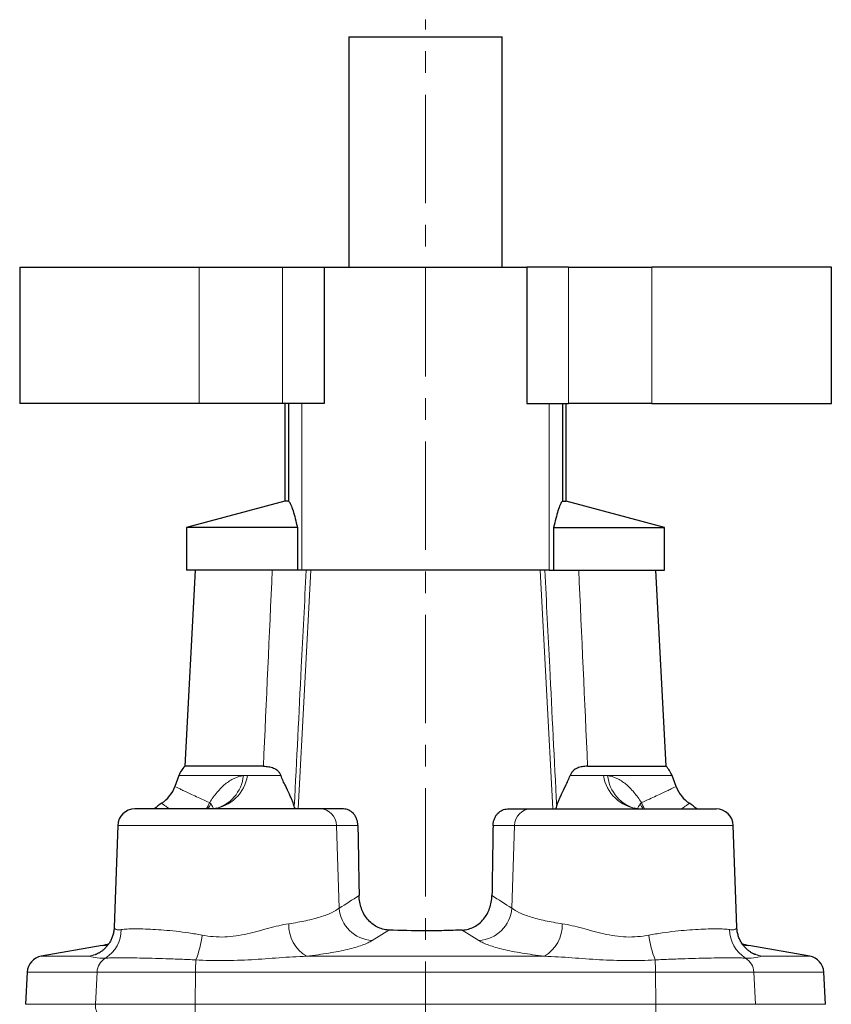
# Model space of a CAD drawing. Header units: millimetres. Extents: x -261 to 505, y -237 to 323.
# Tile 5 of 5: x 369 to 464, y 204 to 320. Entities that reach past the tile are written whole.
import ezdxf

# ---------------------------------------------------------------- set-up
doc = ezdxf.new("R2010")
doc.units = ezdxf.units.MM
doc.linetypes.add('CENTERX2', pattern=[20.32, 12.7, -2.54, 2.54, -2.54])
doc.layers.add('FORMAT', color=7, linetype='Continuous')

msp = doc.modelspace()

# ---------------------------------------------------------------- linework, layer by layer
at = {"color": 7, "linetype": 'Continuous', "lineweight": 25}
for p, q in [((407.21, 317.69), (407.21, 290.69)), ((407.21, 317.69), (425.21, 317.69)), ((425.21, 290.69), (425.21, 317.69)), ((368.65, 290.69), (368.65, 274.69)), ((368.65, 290.69), (389.69, 290.69)), ((389.69, 290.69), (399.44, 290.69)), ((399.44, 290.69), (404.34, 290.69)), ((404.34, 290.69), (404.34, 274.69)), ((404.34, 290.69), (428.08, 290.69)), ((428.08, 290.69), (428.08, 274.69)), ((432.99, 290.69), (428.08, 290.69)), ((432.99, 290.69), (442.74, 290.69)), ((463.78, 290.69), (442.74, 290.69)), ((463.78, 274.69), (463.78, 290.69)), ((389.69, 274.69), (368.65, 274.69)), ((399.44, 274.69), (389.69, 274.69)), ((404.34, 274.69), (399.44, 274.69)), ((399.71, 274.69), (399.71, 263.27)), ((400.16, 274.69), (400.16, 263.27)), ((428.08, 274.69), (432.99, 274.69)), ((432.26, 274.69), (432.26, 263.27)), ((432.71, 263.27), (432.71, 274.69)), ((442.74, 274.69), (432.99, 274.69)), ((442.74, 274.69), (463.78, 274.69)), ((399.71, 263.27), (388.21, 260.19)), ((400.16, 263.27), (399.71, 263.27)), ((432.26, 263.27), (432.71, 263.27)), ((444.21, 260.19), (432.71, 263.27)), ((388.21, 260.19), (388.21, 255.19)), ((401.2, 260.19), (388.21, 260.19)), ((401.2, 260.19), (401.2, 255.19)), ((431.22, 260.19), (431.22, 255.19)), ((431.22, 260.19), (444.21, 260.19)), ((444.21, 255.19), (444.21, 260.19)), ((389.21, 255.19), (388.01, 232.19)), ((400.82, 255.19), (388.21, 255.19)), ((401.73, 255.19), (401.23, 255.19)), ((430.69, 255.19), (401.73, 255.19)), ((430.69, 255.19), (431.19, 255.19)), ((431.61, 255.19), (444.21, 255.19)), ((444.42, 232.19), (443.21, 255.19)), ((397.21, 232.19), (388.01, 232.19)), ((435.22, 232.19), (444.42, 232.19)), ((387.32, 231.1), (386.85, 229.82)), ((445.58, 229.82), (445.11, 231.1)), ((403.85, 227.19), (382.14, 227.19)), ((406.6, 227.19), (403.85, 227.19)), ((425.83, 227.19), (428.57, 227.19)), ((428.57, 227.19), (450.28, 227.19)), ((380.15, 225.26), (379.73, 213.34)), ((452.7, 213.34), (452.28, 225.26)), ((378.32, 211.19), (371.18, 209.93)), ((461.25, 209.93), (454.11, 211.19)), ((377.5, 210.11), (377.52, 210.11)), ((454.92, 210.11), (454.91, 210.11)), ((369.53, 208.07), (369.33, 204.29)), ((463.09, 204.29), (462.9, 208.07))]:
    msp.add_line(p, q, dxfattribs=at)
at = {"color": 8, "linetype": 'Continuous', "lineweight": 18}
for p, q in [((389.69, 274.69), (389.69, 290.69)), ((399.44, 290.69), (399.44, 274.69)), ((432.99, 274.69), (432.99, 290.69)), ((442.74, 290.69), (442.74, 274.69)), ((401.73, 274.69), (401.73, 255.19)), ((430.69, 274.69), (430.69, 255.19)), ((401.3, 227.19), (402.76, 255.19)), ((431.12, 227.19), (429.66, 255.19)), ((387.32, 231.1), (394.86, 231.1)), ((399.25, 231.11), (395.36, 231.11)), ((433.17, 231.11), (437.07, 231.11)), ((445.11, 231.1), (437.56, 231.1)), ((380.15, 225.26), (405.77, 225.26)), ((406.1, 215.56), (405.77, 225.26)), ((405.77, 225.26), (408.29, 225.26)), ((426.65, 225.26), (424.13, 225.26)), ((426.33, 215.56), (426.65, 225.26)), ((452.28, 225.26), (426.65, 225.26)), ((409.96, 211.76), (411.91, 213)), ((422.47, 211.76), (420.52, 213)), ((377.75, 210.21), (377.48, 210.14)), ((377.48, 210.14), (377.69, 210.18)), ((454.68, 210.21), (454.94, 210.14)), ((454.94, 210.14), (454.73, 210.18)), ((376.82, 209.93), (371.18, 209.93)), ((402.28, 209.93), (430.15, 209.93)), ((455.6, 209.93), (461.25, 209.93)), ((369.53, 208.07), (377.72, 208.07)), ((377.53, 204.29), (377.72, 208.07)), ((377.72, 208.07), (389.25, 208.07)), ((389.23, 204.29), (389.25, 208.07)), ((443.18, 208.07), (389.25, 208.07)), ((443.19, 204.29), (443.18, 208.07)), ((454.7, 208.07), (443.18, 208.07)), ((454.89, 204.29), (454.7, 208.07)), ((462.9, 208.07), (454.7, 208.07)), ((369.33, 204.29), (377.53, 204.29)), ((377.53, 204.29), (389.23, 204.29)), ((389.23, 204.29), (443.19, 204.29)), ((443.19, 204.29), (454.89, 204.29)), ((454.89, 204.29), (463.09, 204.29))]:
    msp.add_line(p, q, dxfattribs=at)
at = {"color": 7, "linetype": 'Continuous', "lineweight": 25}
for centre, radius, start, end in [((390.13, 230.07), 3, 135.1472, 160), ((442.29, 230.07), 3, 20, 44.8528), ((383.09, 231.19), 4, 303.2963, 339.9998), ((449.34, 231.19), 4, 200.0003, 236.7038), ((389.68, 221.16), 8, 123.296, 131.0821), ((442.75, 221.16), 8, 48.9179, 56.704), ((382.14, 225.19), 2, 90, 178), ((450.28, 225.19), 2, 2, 90), ((377.63, 215.13), 4, 279.9993, 292.0846), ((454.8, 215.13), 4, 247.9385, 260.0006), ((371.53, 207.96), 2, 100, 177), ((460.9, 207.96), 2, 3, 80)]:
    msp.add_arc(centre, radius, start, end, dxfattribs=at)
at = {"color": 8, "linetype": 'Continuous', "lineweight": 18}
for centre, radius, start, end in [((390.74, 231.83), 4.67, 276.8152, 351.1817), ((390.45, 231.52), 4.44, 282.9945, 354.5321), ((441.68, 231.83), 4.67, 188.8183, 263.1848), ((441.98, 231.52), 4.44, 185.4681, 257.0036), ((386.67, 229.7), 4.6, 326.8307, 337.2978), ((386.97, 229.69), 4.5, 326.0888, 334.8861), ((445.46, 229.69), 4.5, 205.1139, 213.9112), ((445.75, 229.7), 4.6, 202.7022, 213.1693), ((403.82, 225.23), 1.96, 0.8385, 88.8983), ((428.61, 225.23), 1.96, 91.1017, 179.1615), ((410.21, 215.88), 4.12, 184.3709, 266.4658), ((422.22, 215.88), 4.12, 273.5342, 355.6291), ((404.49, 213.63), 4.31, 178.6801, 239.0684), ((427.93, 213.63), 4.31, 300.9316, 1.3199), ((376.58, 213.08), 3.98, 302.1098, 359.6333), ((377.83, 213.95), 12.31, 338.7427, 352.7519), ((454.6, 213.95), 12.31, 187.2481, 201.2573), ((455.84, 213.08), 3.98, 180.3667, 237.8902), ((376.22, 213.68), 3.79, 279.1754, 289.8069), ((456.21, 213.68), 3.79, 250.1956, 260.8246), ((379.73, 207.98), 2.01, 120.9705, 177.5495), ((406.98, 208.1), 17.73, 175.5243, 180.1185), ((425.45, 208.1), 17.73, 359.8815, 4.4757), ((452.69, 207.98), 2.01, 2.4505, 59.0295), ((379.49, 204.15), 1.96, 175.8934, 268.729), ((396.46, 203.76), 7.25, 175.7956, 192.5425), ((435.97, 203.76), 7.25, 347.4575, 4.2044)]:
    msp.add_arc(centre, radius, start, end, dxfattribs=at)
at = {"color": 7, "linetype": 'Continuous', "lineweight": 25}
for points, knots in [([(400.16, 263.27), (400.21, 263.23), (400.25, 263.17), (400.34, 263.03), (400.38, 262.94), (400.51, 262.64), (400.6, 262.4), (400.77, 261.85), (400.86, 261.54), (401.03, 260.89), (401.12, 260.54), (401.2, 260.19)], [0, 0, 0, 0, 0.125, 0.125, 0.25, 0.25, 0.5, 0.5, 0.75, 0.75, 1, 1, 1, 1]), ([(432.26, 263.27), (432.22, 263.23), (432.17, 263.17), (432.09, 263.03), (432.04, 262.94), (431.91, 262.64), (431.83, 262.4), (431.65, 261.85), (431.57, 261.54), (431.4, 260.89), (431.31, 260.54), (431.22, 260.19)], [0, 0, 0, 0, 0.125, 0.125, 0.25, 0.25, 0.5, 0.5, 0.75, 0.75, 1, 1, 1, 1]), ([(397.21, 232.19), (397.43, 232.19), (397.64, 232.17), (398.04, 232.1), (398.22, 232.05), (398.58, 231.9), (398.75, 231.79), (398.96, 231.59), (399.03, 231.51), (399.16, 231.33), (399.21, 231.22), (399.25, 231.11)], [0, 0, 0, 0, 0.25, 0.25, 0.5, 0.5, 0.75, 0.75, 0.875, 0.875, 1, 1, 1, 1]), ([(435.22, 232.19), (435, 232.19), (434.79, 232.17), (434.39, 232.1), (434.2, 232.05), (433.85, 231.9), (433.68, 231.79), (433.46, 231.59), (433.39, 231.51), (433.27, 231.33), (433.22, 231.22), (433.17, 231.11)], [0, 0, 0, 0, 0.25, 0.25, 0.5, 0.5, 0.75, 0.75, 0.875, 0.875, 1, 1, 1, 1]), ([(400.83, 227.5), (400.8, 227.65), (400.72, 227.85), (400.58, 228.21), (400.52, 228.34), (400.4, 228.62), (400.33, 228.77), (400.12, 229.23), (399.96, 229.56), (399.7, 230.1), (399.61, 230.29), (399.43, 230.69), (399.34, 230.89), (399.25, 231.11)], [0, 0, 0, 0, 0.25, 0.25, 0.375, 0.375, 0.5, 0.5, 0.75, 0.75, 0.875, 0.875, 1, 1, 1, 1]), ([(431.59, 227.5), (431.63, 227.65), (431.7, 227.85), (431.85, 228.21), (431.9, 228.34), (432.03, 228.62), (432.09, 228.77), (432.31, 229.23), (432.47, 229.56), (432.73, 230.1), (432.82, 230.29), (433, 230.69), (433.09, 230.89), (433.17, 231.11)], [0, 0, 0, 0, 0.25, 0.25, 0.375, 0.375, 0.5, 0.5, 0.75, 0.75, 0.875, 0.875, 1, 1, 1, 1]), ([(391.45, 227.2), (391.41, 227.19), (391.37, 227.19), (391.32, 227.19), (391.3, 227.19)], [0, 0, 0, 0, 0.698674, 1, 1, 1, 1]), ([(391.71, 227.27), (391.71, 227.27), (391.71, 227.27), (391.7, 227.26), (391.66, 227.25), (391.63, 227.23), (391.57, 227.22), (391.51, 227.2), (391.46, 227.2), (391.44, 227.2)], [0, 0, 0, 0, 0.077334, 0.223601, 0.373053, 0.523917, 0.697318, 0.866458, 1, 1, 1, 1]), ([(408.29, 225.26), (408.29, 225.39), (408.28, 225.52), (408.23, 225.78), (408.19, 225.9), (408.1, 226.14), (408.04, 226.26), (407.91, 226.47), (407.84, 226.56), (407.6, 226.83), (407.41, 226.96), (407.01, 227.14), (406.81, 227.19), (406.6, 227.19)], [0, 0, 0, 0, 0.125, 0.125, 0.25, 0.25, 0.375, 0.375, 0.5, 0.5, 0.75, 0.75, 1, 1, 1, 1]), ([(424.13, 225.26), (424.14, 225.39), (424.15, 225.52), (424.2, 225.78), (424.24, 225.9), (424.33, 226.14), (424.39, 226.26), (424.52, 226.47), (424.59, 226.56), (424.83, 226.83), (425.02, 226.96), (425.41, 227.14), (425.62, 227.19), (425.83, 227.19)], [0, 0, 0, 0, 0.125, 0.125, 0.25, 0.25, 0.375, 0.375, 0.5, 0.5, 0.75, 0.75, 1, 1, 1, 1]), ([(440.98, 227.2), (440.95, 227.2), (440.9, 227.21), (440.83, 227.22), (440.79, 227.24), (440.75, 227.25), (440.73, 227.26), (440.72, 227.27), (440.72, 227.27), (440.72, 227.27)], [0, 0, 0, 0, 0.2013359, 0.3695824, 0.5165482, 0.6718332, 0.8118115, 0.9555394, 1, 1, 1, 1]), ([(441.12, 227.19), (441.11, 227.19), (441.07, 227.19), (441.02, 227.19), (440.99, 227.2), (440.98, 227.2)], [0, 0, 0, 0, 0.205317, 0.914155, 1, 1, 1, 1]), ([(411.91, 213), (411.66, 213.01), (411.42, 213.05), (410.96, 213.18), (410.73, 213.26), (410.31, 213.48), (410.11, 213.62), (409.74, 213.92), (409.56, 214.09), (409.26, 214.46), (409.12, 214.66), (408.88, 215.09), (408.78, 215.31), (408.53, 216.01), (408.43, 216.52), (408.43, 217.03)], [0, 0, 0, 0, 0.125, 0.125, 0.25, 0.25, 0.375, 0.375, 0.5, 0.5, 0.625, 0.625, 0.75, 0.75, 1, 1, 1, 1]), ([(420.52, 213), (420.76, 213.01), (421, 213.05), (421.47, 213.18), (421.7, 213.26), (422.12, 213.48), (422.32, 213.62), (422.69, 213.92), (422.86, 214.09), (423.17, 214.46), (423.31, 214.66), (423.55, 215.09), (423.65, 215.31), (423.9, 216.01), (423.99, 216.52), (424, 217.03)], [0, 0, 0, 0, 0.125, 0.125, 0.25, 0.25, 0.375, 0.375, 0.5, 0.5, 0.625, 0.625, 0.75, 0.75, 1, 1, 1, 1]), ([(379.73, 213.34), (379.73, 213.33), (379.73, 213.25), (379.71, 213.08), (379.68, 212.85), (379.64, 212.62), (379.58, 212.4), (379.51, 212.19), (379.43, 211.98), (379.33, 211.78), (379.23, 211.59), (379.12, 211.41), (379, 211.24), (378.87, 211.09), (378.74, 210.94), (378.61, 210.8), (378.47, 210.68), (378.34, 210.57), (378.2, 210.47), (378.06, 210.38), (377.92, 210.3), (377.79, 210.23), (377.66, 210.17), (377.57, 210.13), (377.53, 210.12), (377.52, 210.11)], [0, 0, 0, 0, 0.005225, 0.051878, 0.098376, 0.144733, 0.190963, 0.237078, 0.283094, 0.329027, 0.374896, 0.420727, 0.466554, 0.512421, 0.558384, 0.604513, 0.650897, 0.697636, 0.744846, 0.792652, 0.841185, 0.890579, 0.94096, 0.981671, 1, 1, 1, 1]), ([(420.52, 213), (419.82, 212.97), (419.1, 212.94), (417.66, 212.91), (416.93, 212.9), (414.74, 212.9), (413.31, 212.93), (411.91, 213)], [0, 0, 0, 0, 0.25, 0.25, 0.5, 0.5, 1, 1, 1, 1]), ([(454.91, 210.11), (454.88, 210.12), (454.83, 210.14), (454.74, 210.18), (454.63, 210.23), (454.5, 210.3), (454.36, 210.38), (454.21, 210.48), (454.06, 210.59), (453.91, 210.72), (453.76, 210.86), (453.61, 211.02), (453.47, 211.18), (453.34, 211.36), (453.22, 211.56), (453.1, 211.76), (453, 211.98), (452.91, 212.2), (452.84, 212.43), (452.78, 212.66), (452.74, 212.9), (452.71, 213.13), (452.7, 213.28), (452.7, 213.34)], [0, 0, 0, 0, 0.03722, 0.0714592, 0.1073198, 0.1613342, 0.2093383, 0.2618563, 0.3137558, 0.3650597, 0.4159021, 0.4664013, 0.5166514, 0.5667192, 0.6166446, 0.6664435, 0.7161134, 0.7656398, 0.8150016, 0.8641771, 0.9131466, 0.9618951, 1, 1, 1, 1])]:
    msp.add_open_spline(points, degree=3, knots=knots, dxfattribs=at)
at = {"color": 8, "linetype": 'Continuous', "lineweight": 18}
for points in [[(398.26, 255.19), (397.91, 247.52), (397.56, 239.85), (397.21, 232.19)], [(434.17, 255.19), (434.52, 247.52), (434.87, 239.85), (435.22, 232.19)], [(395.36, 231.11), (395.19, 231.11), (395.03, 231.11), (394.86, 231.1)], [(437.07, 231.11), (437.23, 231.11), (437.4, 231.11), (437.56, 231.1)], [(391.04, 227.79), (391, 227.83), (390.96, 227.88), (390.92, 227.93)], [(441.39, 227.79), (441.43, 227.83), (441.47, 227.88), (441.51, 227.93)], [(408.43, 217.03), (407.65, 216.54), (406.88, 216.05), (406.1, 215.56)], [(424, 217.03), (424.78, 216.54), (425.55, 216.05), (426.33, 215.56)], [(377.48, 210.14), (377.21, 210.06), (376.99, 209.99), (376.82, 209.93)], [(454.94, 210.14), (455.21, 210.06), (455.43, 209.99), (455.6, 209.93)]]:
    msp.add_open_spline(points, degree=3, dxfattribs=at)
at = {"color": 7, "linetype": 'Continuous', "lineweight": 25}
for points in [[(401.23, 255.19), (401.11, 255.19), (400.97, 255.19), (400.82, 255.19)], [(431.19, 255.19), (431.32, 255.19), (431.46, 255.19), (431.61, 255.19)], [(401.01, 227.19), (400.95, 227.19), (400.89, 227.29), (400.83, 227.5)], [(431.41, 227.19), (431.48, 227.19), (431.54, 227.29), (431.59, 227.5)], [(408.29, 225.26), (408.34, 222.51), (408.38, 219.77), (408.43, 217.03)], [(424.13, 225.26), (424.09, 222.51), (424.05, 219.77), (424, 217.03)]]:
    msp.add_open_spline(points, degree=3, dxfattribs=at)
at = {"color": 8, "linetype": 'Continuous', "lineweight": 18}
for points, knots in [([(400.83, 227.5), (401.11, 232.94), (401.38, 238.38), (401.66, 243.81), (401.85, 247.61), (402.04, 251.4), (402.23, 255.19)], [0.00538212, 0.00538212, 0.00538212, 0.00538212, 0.02172657, 0.02172657, 0.02172657, 0.03311668, 0.03311668, 0.03311668, 0.03311668]), ([(431.59, 227.5), (431.32, 232.94), (431.04, 238.38), (430.77, 243.81), (430.58, 247.61), (430.39, 251.4), (430.2, 255.19)], [0.00538212, 0.00538212, 0.00538212, 0.00538212, 0.02172657, 0.02172657, 0.02172657, 0.03311668, 0.03311668, 0.03311668, 0.03311668]), ([(394.86, 231.1), (394.5, 231.04), (394.14, 230.93), (393.61, 230.68), (393.43, 230.58), (393.08, 230.36), (392.91, 230.23), (392.41, 229.83), (392.09, 229.51), (391.47, 228.77), (391.18, 228.37), (390.92, 227.93)], [0, 0, 0, 0, 0.25, 0.25, 0.375, 0.375, 0.5, 0.5, 0.75, 0.75, 1, 1, 1, 1]), ([(437.56, 231.1), (437.92, 231.04), (438.28, 230.93), (438.82, 230.68), (439, 230.58), (439.35, 230.36), (439.52, 230.23), (440.02, 229.83), (440.34, 229.51), (440.96, 228.77), (441.25, 228.37), (441.51, 227.93)], [0, 0, 0, 0, 0.25, 0.25, 0.375, 0.375, 0.5, 0.5, 0.75, 0.75, 1, 1, 1, 1]), ([(390.92, 227.93), (390.58, 228.07), (390.27, 228.21), (389.69, 228.47), (389.42, 228.6), (388.66, 228.94), (388.24, 229.14), (387.72, 229.39), (387.57, 229.47), (387.31, 229.59), (387.2, 229.65), (386.94, 229.78), (386.85, 229.82), (386.85, 229.82)], [0, 0, 0, 0, 0.125, 0.125, 0.25, 0.25, 0.5, 0.5, 0.625, 0.625, 0.75, 0.75, 1, 1, 1, 1]), ([(441.51, 227.93), (441.84, 228.07), (442.16, 228.21), (442.74, 228.47), (443.01, 228.6), (443.77, 228.94), (444.19, 229.14), (444.7, 229.39), (444.86, 229.47), (445.12, 229.59), (445.23, 229.65), (445.49, 229.78), (445.58, 229.82), (445.58, 229.82)], [0, 0, 0, 0, 0.125, 0.125, 0.25, 0.25, 0.5, 0.5, 0.625, 0.625, 0.75, 0.75, 1, 1, 1, 1]), ([(386.21, 227.19), (386.16, 227.22), (386.03, 227.31), (385.86, 227.43), (385.68, 227.56), (385.54, 227.66), (385.43, 227.74), (385.35, 227.8), (385.3, 227.84), (385.29, 227.84), (385.29, 227.84)], [0, 0, 0, 0, 0.068324, 0.21409, 0.344443, 0.474828, 0.605178, 0.736774, 0.868405, 1, 1, 1, 1]), ([(391.04, 227.79), (391.09, 227.72), (391.19, 227.58), (391.29, 227.39), (391.35, 227.26), (391.35, 227.2), (391.35, 227.19)], [0, 0, 0, 0, 0.306741, 0.623438, 0.941446, 1, 1, 1, 1]), ([(441.39, 227.79), (441.34, 227.72), (441.24, 227.58), (441.14, 227.39), (441.08, 227.26), (441.08, 227.2), (441.07, 227.19)], [0, 0, 0, 0, 0.306876, 0.619117, 0.931356, 1, 1, 1, 1]), ([(446.22, 227.19), (446.26, 227.22), (446.39, 227.31), (446.57, 227.43), (446.75, 227.56), (446.89, 227.66), (447, 227.74), (447.08, 227.8), (447.13, 227.84), (447.14, 227.84), (447.14, 227.84)], [0, 0, 0, 0, 0.068324, 0.21409, 0.344443, 0.474828, 0.605178, 0.736774, 0.868405, 1, 1, 1, 1]), ([(406.1, 215.56), (405.88, 215.38), (405.57, 215.19), (404.84, 214.85), (404.4, 214.69), (403.64, 214.45), (403.37, 214.37), (402.81, 214.23), (402.51, 214.16), (401.58, 213.96), (400.91, 213.84), (400.18, 213.73)], [0, 0, 0, 0, 0.25, 0.25, 0.5, 0.5, 0.625, 0.625, 0.75, 0.75, 1, 1, 1, 1]), ([(426.33, 215.56), (426.55, 215.38), (426.85, 215.19), (427.59, 214.85), (428.03, 214.69), (428.78, 214.45), (429.05, 214.37), (429.62, 214.23), (429.92, 214.16), (430.85, 213.96), (431.52, 213.84), (432.25, 213.73)], [0, 0, 0, 0, 0.25, 0.25, 0.5, 0.5, 0.625, 0.625, 0.75, 0.75, 1, 1, 1, 1]), ([(400.18, 213.73), (399.42, 213.62), (398.64, 213.42), (397.43, 213.1), (397.02, 212.98), (396.18, 212.76), (395.76, 212.65), (394.9, 212.46), (394.46, 212.37), (393.58, 212.25), (393.13, 212.2), (392.24, 212.17), (391.79, 212.18), (390.9, 212.26), (390.47, 212.32), (390.04, 212.4)], [0, 0, 0, 0, 0.25, 0.25, 0.375, 0.375, 0.5, 0.5, 0.625, 0.625, 0.75, 0.75, 0.875, 0.875, 1, 1, 1, 1]), ([(432.25, 213.73), (433.01, 213.62), (433.79, 213.42), (435, 213.1), (435.41, 212.98), (436.25, 212.76), (436.67, 212.65), (437.53, 212.46), (437.97, 212.37), (438.85, 212.25), (439.3, 212.2), (440.19, 212.17), (440.64, 212.18), (441.52, 212.26), (441.96, 212.32), (442.39, 212.4)], [0, 0, 0, 0, 0.25, 0.25, 0.375, 0.375, 0.5, 0.5, 0.625, 0.625, 0.75, 0.75, 0.875, 0.875, 1, 1, 1, 1]), ([(380.56, 213.05), (380.49, 213.04), (380.34, 213.02), (380.16, 213.02), (380.01, 213.04), (379.89, 213.09), (379.8, 213.15), (379.74, 213.23), (379.74, 213.3), (379.73, 213.34)], [0, 0, 0, 0, 0.135888, 0.271896, 0.407784, 0.548032, 0.688408, 0.828682, 1, 1, 1, 1]), ([(390.04, 212.4), (389.51, 212.5), (388.99, 212.58), (387.96, 212.73), (387.46, 212.8), (386, 212.96), (385.1, 213.03), (383.44, 213.12), (382.71, 213.14), (381.78, 213.14), (381.49, 213.13), (380.98, 213.1), (380.76, 213.08), (380.56, 213.05)], [0, 0, 0, 0, 0.125, 0.125, 0.25, 0.25, 0.5, 0.5, 0.75, 0.75, 0.875, 0.875, 1, 1, 1, 1]), ([(442.39, 212.4), (442.92, 212.5), (443.44, 212.58), (444.46, 212.73), (444.97, 212.8), (446.43, 212.96), (447.33, 213.03), (448.99, 213.12), (449.71, 213.14), (450.65, 213.14), (450.93, 213.13), (451.45, 213.1), (451.67, 213.08), (451.86, 213.05)], [0, 0, 0, 0, 0.125, 0.125, 0.25, 0.25, 0.5, 0.5, 0.75, 0.75, 0.875, 0.875, 1, 1, 1, 1]), ([(451.86, 213.05), (451.94, 213.04), (452.08, 213.02), (452.26, 213.02), (452.42, 213.04), (452.54, 213.09), (452.63, 213.15), (452.69, 213.23), (452.69, 213.3), (452.69, 213.34)], [0, 0, 0, 0, 0.135888, 0.271896, 0.407784, 0.548032, 0.688408, 0.828682, 1, 1, 1, 1]), ([(378.32, 211.19), (378.33, 211.19), (378.33, 211.19), (378.41, 211.19), (378.52, 211.2), (378.69, 211.2), (378.84, 211.21), (378.95, 211.21), (378.97, 211.21)], [0, 0, 0, 0, 0.189994, 0.380002, 0.569995, 0.760497, 0.951013, 1, 1, 1, 1]), ([(402.28, 209.93), (403.22, 210.04), (404.09, 210.16), (405.29, 210.36), (405.67, 210.43), (406.41, 210.57), (406.76, 210.65), (407.74, 210.88), (408.31, 211.05), (409.03, 211.31), (409.25, 211.4), (409.64, 211.58), (409.81, 211.67), (409.96, 211.76)], [0, 0, 0, 0, 0.25, 0.25, 0.375, 0.375, 0.5, 0.5, 0.75, 0.75, 0.875, 0.875, 1, 1, 1, 1]), ([(430.15, 209.93), (429.21, 210.04), (428.34, 210.16), (427.14, 210.36), (426.75, 210.43), (426.02, 210.57), (425.67, 210.65), (424.68, 210.88), (424.12, 211.05), (423.4, 211.31), (423.18, 211.4), (422.79, 211.58), (422.62, 211.67), (422.47, 211.76)], [0, 0, 0, 0, 0.25, 0.25, 0.375, 0.375, 0.5, 0.5, 0.75, 0.75, 0.875, 0.875, 1, 1, 1, 1]), ([(454.11, 211.19), (454.1, 211.19), (454.09, 211.19), (454.02, 211.19), (453.9, 211.2), (453.74, 211.2), (453.59, 211.21), (453.48, 211.21), (453.45, 211.21)], [0, 0, 0, 0, 0.189973, 0.379959, 0.569932, 0.760412, 0.950907, 1, 1, 1, 1]), ([(376.82, 209.93), (376.95, 209.89), (377.17, 209.81), (377.8, 209.71), (378.21, 209.68), (378.7, 209.7)], [0, 0, 0, 0, 0.5, 0.5, 1, 1, 1, 1]), ([(378.7, 209.7), (378.89, 209.71), (379.12, 209.72), (379.52, 209.73), (379.66, 209.73), (379.97, 209.73), (380.13, 209.73), (380.98, 209.74), (381.78, 209.73), (383.19, 209.71), (383.68, 209.7), (384.71, 209.67), (385.24, 209.66), (386.35, 209.62), (386.93, 209.6), (388.1, 209.55), (388.7, 209.52), (389.3, 209.49)], [0, 0, 0, 0, 0.125, 0.125, 0.1875, 0.1875, 0.25, 0.25, 0.5, 0.5, 0.625, 0.625, 0.75, 0.75, 0.875, 0.875, 1, 1, 1, 1]), ([(389.3, 209.49), (390.38, 209.44), (391.46, 209.41), (393.63, 209.42), (394.72, 209.46), (396.89, 209.58), (397.97, 209.66), (400.13, 209.82), (401.2, 209.89), (402.28, 209.93)], [0, 0, 0, 0, 0.25, 0.25, 0.5, 0.5, 0.75, 0.75, 1, 1, 1, 1]), ([(443.12, 209.49), (442.05, 209.44), (440.96, 209.41), (438.79, 209.42), (437.71, 209.46), (435.54, 209.58), (434.46, 209.66), (432.3, 209.82), (431.22, 209.89), (430.15, 209.93)], [0, 0, 0, 0, 0.25, 0.25, 0.5, 0.5, 0.75, 0.75, 1, 1, 1, 1]), ([(453.73, 209.7), (453.54, 209.71), (453.31, 209.72), (452.91, 209.73), (452.76, 209.73), (452.46, 209.73), (452.3, 209.73), (451.45, 209.74), (450.64, 209.73), (449.24, 209.71), (448.74, 209.7), (447.72, 209.67), (447.19, 209.66), (446.08, 209.62), (445.5, 209.6), (444.33, 209.55), (443.73, 209.52), (443.12, 209.49)], [0, 0, 0, 0, 0.125, 0.125, 0.1875, 0.1875, 0.25, 0.25, 0.5, 0.5, 0.625, 0.625, 0.75, 0.75, 0.875, 0.875, 1, 1, 1, 1]), ([(455.6, 209.93), (455.48, 209.89), (455.26, 209.81), (454.62, 209.71), (454.22, 209.68), (453.73, 209.7)], [0, 0, 0, 0, 0.5, 0.5, 1, 1, 1, 1])]:
    msp.add_open_spline(points, degree=3, knots=knots, dxfattribs=at)
at = {"layer": 'FORMAT', "linetype": 'CENTERX2', "lineweight": 18}
msp.add_line((416.21, 74.68), (416.21, 319.69), dxfattribs=at)

doc.saveas('drawing.dxf')
